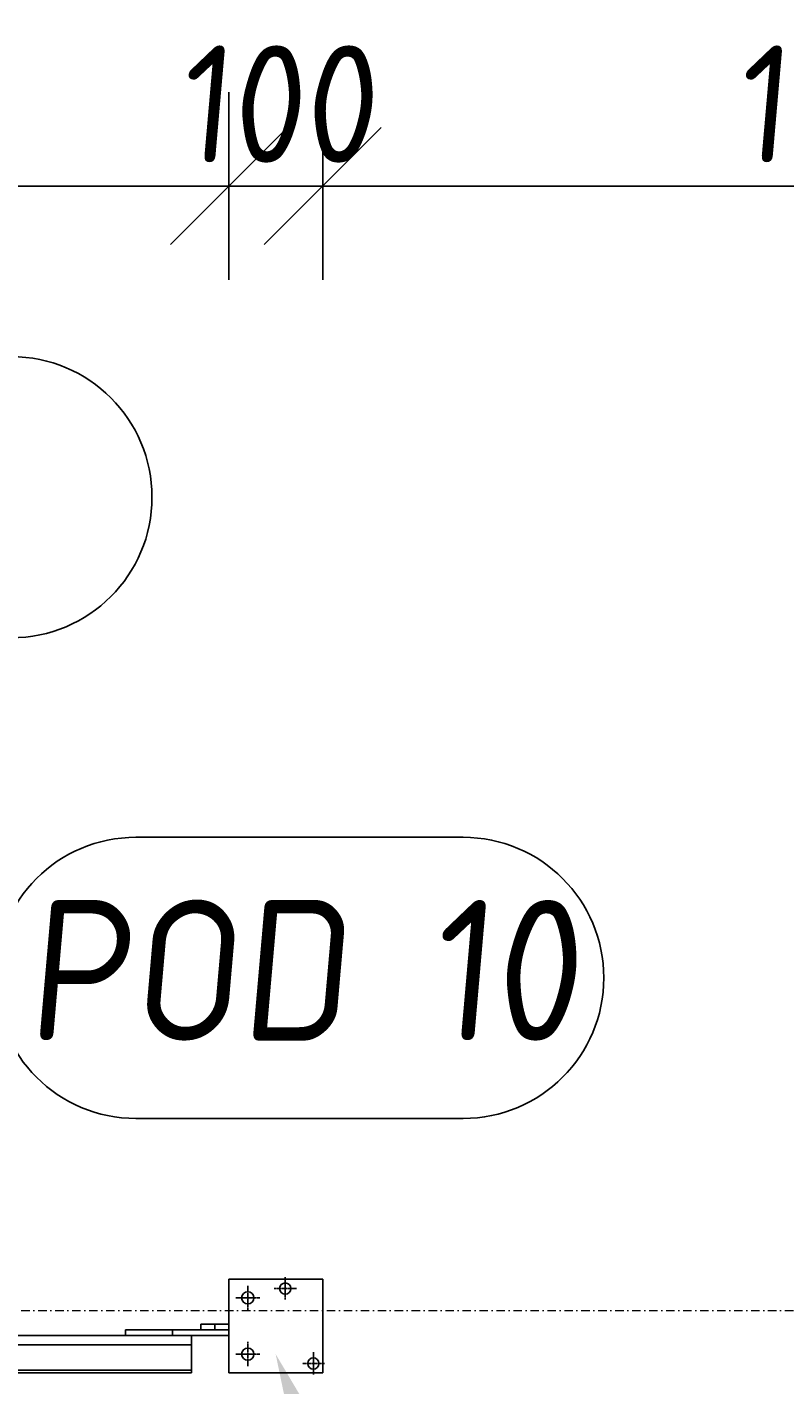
# Model space of a CAD drawing. Header units: millimetres. Extents: x 4047 to 23472, y 1613 to 16682.
# Tile 70 of 86: x 18721 to 19529, y 4556 to 6005. Entities that reach past the tile are written whole.
import ezdxf

# ---------------------------------------------------------------- set-up
doc = ezdxf.new("R2010")
doc.units = ezdxf.units.MM
doc.linetypes.add('CENTER', pattern=[2, 1.25, -0.25, 0.25, -0.25])
doc.linetypes.add('Kropki i Kreski', pattern=[360, 180, -90, 0, -90])
doc.layers.add('Osie_Nr_pióra__101_Nr_pióra__7', color=3, linetype='Continuous', lineweight=18)
for name, color, linetype in [('Rbcs_EX_Osie', 7, 'Continuous'), ('Rbcs_EX_Profile', 7, 'Continuous'), ('Rbcs_EX_Wymiary', 7, 'Continuous')]:
    doc.layers.add(name, color=color, linetype=linetype)
doc.styles.add('RBCS_dim', font='isocpeur.ttf', dxfattribs={"width": 0.9, "oblique": 5})
doc.styles.add('RBCS_dim1', font='isocpeur.ttf', dxfattribs={"width": 0.9, "oblique": 5, "height": 3})
doc.dimstyles.new('Copy of RBCS_STANDARD', dxfattribs={"dimtxt": 2.5, "dimasz": 2.5, "dimexe": 2, "dimexo": 5, "dimgap": 0.5, "dimtad": 1, "dimdec": 0, "dimtxsty": 'RBCS_dim', "dimblk": 'OBLIQUE', "dimcen": 2.5, "dimclrd": 3, "dimclre": 3, "dimclrt": 6, "dimadec": 0, "dimazin": 0, "dimtfac": 1, "dimtdec": 0, "dimtix": 1, "dimtmove": 0, "dimatfit": 3, "dimfxl": 2, "dimfxlon": 1, "dimarcsym": 0})

# ---------------------------------------------------------------- blocks, each defined once
blk = doc.blocks.new('_OBLIQUE')
at = {"color": 0, "linetype": 'ByBlock'}
blk.add_line((-0.5, -0.5), (0.5, 0.5), dxfattribs=at)
blk = doc.blocks.new('*D316')
at = {"layer": 'Defpoints', "color": 0, "lineweight": 25, "transparency": 16777216}
for p in [(18935.9, 5835.3), (17770.8, 4835.6), (18935.9, 4669.1)]:
    blk.add_point(p, dxfattribs=at)
at = {"layer": 'Rbcs_EX_Wymiary', "color": 3, "lineweight": -2, "transparency": 16777216}
for p, q in [((17770.8, 5735.3), (17770.8, 5935.3)), ((18935.9, 5735.3), (18935.9, 5935.3)), ((17770.8, 5835.3), (18935.9, 5835.3))]:
    blk.add_line(p, q, dxfattribs=at)
at = {"layer": 'Rbcs_EX_Wymiary', "color": 3, "lineweight": -2, "transparency": 16777216, "xscale": 125, "yscale": 125, "zscale": 125, "rotation": 180}
blk.add_blockref('_OBLIQUE', (17770.8, 5835.3), dxfattribs=at)
at = {"layer": 'Rbcs_EX_Wymiary', "color": 3, "lineweight": -2, "transparency": 16777216, "xscale": 125, "yscale": 125, "zscale": 125}
blk.add_blockref('_OBLIQUE', (18935.9, 5835.3), dxfattribs=at)
at = {"layer": 'Rbcs_EX_Wymiary', "color": 6, "transparency": 16777216, "insert": (18353.3, 5922.8), "char_height": 125, "attachment_point": 5, "style": 'RBCS_dim'}
blk.add_mtext('1165', dxfattribs=at)
blk = doc.blocks.new('*D317')
at = {"layer": 'Defpoints', "color": 0, "lineweight": 25, "transparency": 16777216}
for p in [(19035.9, 5835.3), (18935.9, 4669.1), (19035.9, 4669.1)]:
    blk.add_point(p, dxfattribs=at)
at = {"layer": 'Rbcs_EX_Wymiary', "color": 3, "lineweight": -2, "transparency": 16777216}
for p, q in [((18935.9, 5735.3), (18935.9, 5935.3)), ((19035.9, 5735.3), (19035.9, 5935.3)), ((18935.9, 5835.3), (18810.9, 5835.3)), ((18935.9, 5835.3), (19035.9, 5835.3)), ((19035.9, 5835.3), (19160.9, 5835.3))]:
    blk.add_line(p, q, dxfattribs=at)
at = {"layer": 'Rbcs_EX_Wymiary', "color": 3, "lineweight": -2, "transparency": 16777216, "xscale": 125, "yscale": 125, "zscale": 125}
blk.add_blockref('_OBLIQUE', (18935.9, 5835.3), dxfattribs=at)
at = {"layer": 'Rbcs_EX_Wymiary', "color": 3, "lineweight": -2, "transparency": 16777216, "xscale": 125, "yscale": 125, "zscale": 125, "rotation": 180}
blk.add_blockref('_OBLIQUE', (19035.9, 5835.3), dxfattribs=at)
at = {"layer": 'Rbcs_EX_Wymiary', "color": 6, "transparency": 16777216, "insert": (18985.9, 5922.8), "char_height": 125, "attachment_point": 5, "style": 'RBCS_dim'}
blk.add_mtext('100', dxfattribs=at)
blk = doc.blocks.new('*D318')
at = {"layer": 'Defpoints', "color": 0, "lineweight": 25, "transparency": 16777216}
for p in [(20185.9, 5835.3), (19035.9, 4669.1), (20185.9, 4669.1)]:
    blk.add_point(p, dxfattribs=at)
at = {"layer": 'Rbcs_EX_Wymiary', "color": 3, "lineweight": -2, "transparency": 16777216}
for p, q in [((19035.9, 5735.3), (19035.9, 5935.3)), ((20185.9, 5735.3), (20185.9, 5935.3)), ((19035.9, 5835.3), (20185.9, 5835.3))]:
    blk.add_line(p, q, dxfattribs=at)
at = {"layer": 'Rbcs_EX_Wymiary', "color": 3, "lineweight": -2, "transparency": 16777216, "xscale": 125, "yscale": 125, "zscale": 125, "rotation": 180}
blk.add_blockref('_OBLIQUE', (19035.9, 5835.3), dxfattribs=at)
at = {"layer": 'Rbcs_EX_Wymiary', "color": 3, "lineweight": -2, "transparency": 16777216, "xscale": 125, "yscale": 125, "zscale": 125}
blk.add_blockref('_OBLIQUE', (20185.9, 5835.3), dxfattribs=at)
at = {"layer": 'Rbcs_EX_Wymiary', "color": 6, "transparency": 16777216, "insert": (19610.9, 5922.8), "char_height": 125, "attachment_point": 5, "style": 'RBCS_dim'}
blk.add_mtext('1150', dxfattribs=at)

msp = doc.modelspace()

# ---------------------------------------------------------------- linework, layer by layer
at = {"layer": 'Osie_Nr_pióra__101_Nr_pióra__7', "linetype": 'Kropki i Kreski', "ltscale": 0.05}
msp.add_line((4560.2, 4635.6), (22959, 4635.6), dxfattribs=at)
at = {"layer": 'Rbcs_EX_Osie', "color": 5, "linetype": 'CENTER'}
for p, q in [((18995.9, 4671.1), (18995.9, 4647.1)), ((18955.9, 4662.1), (18955.9, 4636.1)), ((19007.9, 4659.1), (18983.9, 4659.1)), ((18968.9, 4649.1), (18942.9, 4649.1)), ((18955.9, 4602.1), (18955.9, 4576.1)), ((18968.9, 4589.1), (18942.9, 4589.1)), ((19037.9, 4579.1), (19013.9, 4579.1)), ((19025.9, 4591.1), (19025.9, 4567.1))]:
    msp.add_line(p, q, dxfattribs=at)
at = {"layer": 'Rbcs_EX_Profile'}
for p, q in [((19035.9, 4669.1), (18935.9, 4669.1)), ((18935.9, 4669.1), (18935.9, 4569.1)), ((19029.9, 4669.1), (18991.9, 4669.1)), ((19035.9, 4569.1), (19035.9, 4669.1)), ((19035.9, 4575.1), (19035.9, 4663.1)), ((18920.9, 4621.1), (18905.9, 4621.1)), ((18905.9, 4621.1), (18905.9, 4615.1)), ((18920.9, 4615.1), (18920.9, 4621.1)), ((18920.9, 4621.1), (18935.9, 4621.1)), ((18895.6, 4609.1), (17920.8, 4609.1)), ((18875.6, 4615.1), (18825.6, 4615.1)), ((18825.6, 4615.1), (18825.6, 4609.1)), ((18825.6, 4609.1), (18875.6, 4609.1)), ((18875.6, 4615.1), (18875.6, 4609.1)), ((18875.6, 4615.1), (18935.9, 4615.1)), ((18875.6, 4609.1), (18935.9, 4609.1)), ((18895.9, 4599.1), (18895.9, 4609.1)), ((18920.9, 4615.1), (18935.9, 4615.1)), ((18895.9, 4599.1), (17920.8, 4599.1)), ((18895.9, 4599.1), (18895.9, 4569.1)), ((17920.8, 4572.1), (18895.9, 4572.1)), ((17920.8, 4569.1), (18895.9, 4569.1)), ((18935.9, 4569.1), (19035.9, 4569.1))]:
    msp.add_line(p, q, dxfattribs=at)
for centre, radius in [((18995.9, 4659.1), 6), ((18955.9, 4649.1), 6.5), ((18955.9, 4589.1), 6.5), ((19025.9, 4579.1), 6)]:
    msp.add_circle(centre, radius, dxfattribs=at)
at = {"layer": 'Rbcs_EX_Wymiary', "color": 3}
for p, q in [((18836.7, 5140.5), (19185.7, 5140.5)), ((18836.7, 4840.5), (19185.7, 4840.5))]:
    msp.add_line(p, q, dxfattribs=at)
for centre, start, end in [((18703.8, 5503.3), 270, 90), ((18836.7, 4990.5), 90, 270), ((19185.7, 4990.5), 270, 90)]:
    msp.add_arc(centre, 150, start, end, dxfattribs=at)
msp.add_solid([(19011.5, 4465), (18985.7, 4589.1), (19050.3, 4480.1)], dxfattribs=at)

# ---------------------------------------------------------------- texts
at = {"layer": 'Rbcs_EX_Wymiary', "color": 6, "ltscale": 50, "insert": (18719.3, 4923.6), "char_height": 150, "attachment_point": 7, "style": 'RBCS_dim1'}
msp.add_mtext('POD 10', dxfattribs=at)

# ---------------------------------------------------------------- dimensions: what is measured, and where the dimension line sits
at = {"layer": 'Rbcs_EX_Wymiary'}
for base, p1, p2, picture, middle in [((18935.9, 5835.3), (17770.8, 4835.6), (18935.9, 4669.1), '*D316', (18353.3, 5922.8)), ((19035.9, 5835.3), (18935.9, 4669.1), (19035.9, 4669.1), '*D317', (18985.9, 5922.8)), ((20185.9, 5835.3), (19035.9, 4669.1), (20185.9, 4669.1), '*D318', (19610.9, 5922.8))]:
    dim = msp.add_linear_dim(base=base, p1=p1, p2=p2, dimstyle='Copy of RBCS_STANDARD', dxfattribs=at)
    dim.commit()
    dim.dimension.update_dxf_attribs({"geometry": picture, "text_midpoint": middle})

doc.saveas('drawing.dxf')
